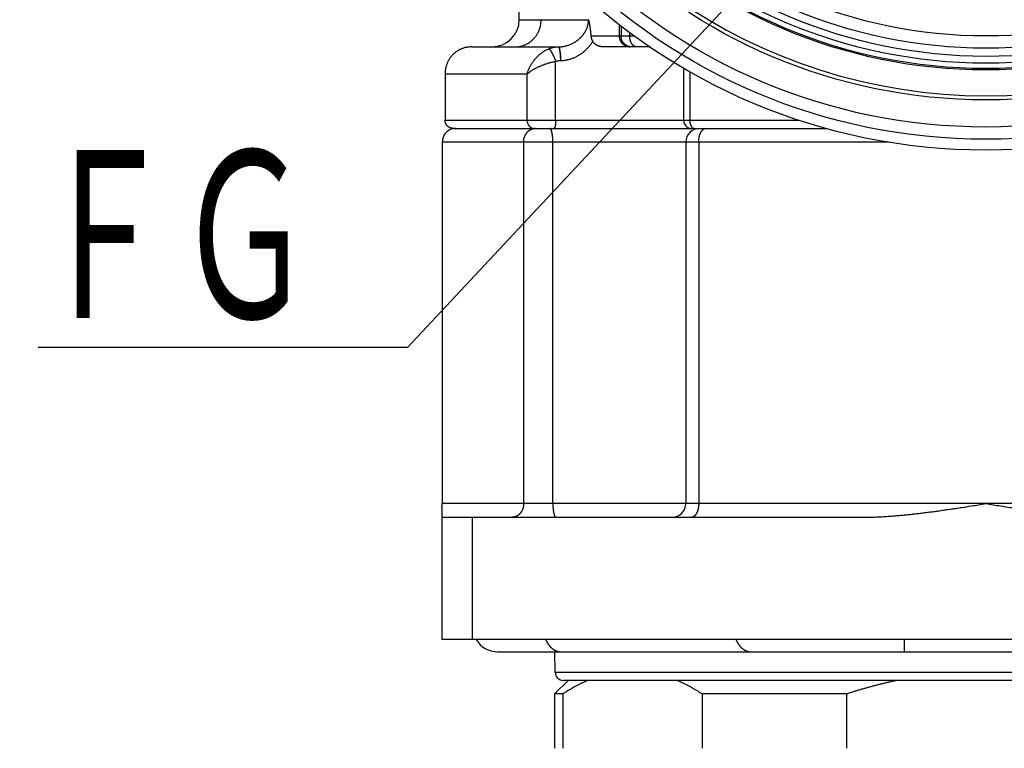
# Model space of a CAD drawing. Header units: millimetres. Extents: x 0 to 1300, y 0 to 891.
# Tile 7 of 132: x 380 to 434, y 204 to 245. Entities that reach past the tile are written whole.
import ezdxf

# ---------------------------------------------------------------- set-up
doc = ezdxf.new("R2010")
doc.units = ezdxf.units.MM
doc.header["$LTSCALE"] = 0.545669
for name, color, linetype in [('NoLayerName_001', 7, 'Continuous'), ('NoLayerName_004', 7, 'Continuous'), ('NoLayerName_007', 7, 'Continuous')]:
    doc.layers.add(name, color=color, linetype=linetype)
doc.styles.get("Standard").update_dxf_attribs({"font": 'txt', "bigfont": 'extfont2'})
doc.dimstyles.get("Standard").update_dxf_attribs({"dimtxt": 2.5, "dimasz": 2.5, "dimexe": 1, "dimexo": 1, "dimtad": 1, "dimdec": 3, "dimzin": 0, "dimdsep": 46, "dimtxsty": 'Standard', "dimcen": 2.5, "dimadec": 3, "dimazin": 0, "dimtfac": 0.75, "dimtdec": 3, "dimtmove": 0, "dimatfit": 3, "dimfxl": 1, "dimarcsym": 0})

msp = doc.modelspace()

# ---------------------------------------------------------------- linework, layer by layer
at = {"layer": 'NoLayerName_001', "color": 8, "linetype": 'Continuous', "lineweight": 25}
msp.add_line((428.6059, 210.4327), (428.6059, 209.7577), dxfattribs=at)
at = {"layer": 'NoLayerName_001', "color": 7, "linetype": 'Continuous', "lineweight": 25}
for p, q in [((406.1951, 209.7577), (460.049, 209.7577)), ((410.0971, 208.1827), (409.3471, 207.4327)), ((409.3471, 207.4327), (409.3471, 204.4327)), ((409.7959, 207.4327), (409.3471, 207.4327)), ((409.7959, 207.4327), (409.7959, 204.4327)), ((417.4771, 207.4327), (417.4771, 204.4327)), ((425.4409, 207.4327), (417.4771, 207.4327)), ((425.4409, 207.4327), (425.4409, 204.4327))]:
    msp.add_line(p, q, dxfattribs=at)
for radius in [31.725, 26.7]:
    msp.add_circle((433.1221, 270.4327), radius, dxfattribs=at)
msp.add_arc((406.1951, 211.1077), 1.35, 210.07194, 270, dxfattribs=at)
at = {"layer": 'NoLayerName_001', "color": 8, "linetype": 'Continuous', "lineweight": 25}
for points in [[(408.8625, 210.4308), (408.8674, 210.4193), (408.877, 210.3961), (408.8926, 210.362), (408.9089, 210.3281), (408.9262, 210.2947), (408.9443, 210.2617), (408.9634, 210.2293), (408.9834, 210.1974), (409.0042, 210.166), (409.0261, 210.1353), (409.0488, 210.1053), (409.0725, 210.076), (409.0972, 210.0476), (409.1228, 210.02), (409.1493, 209.9933), (409.1768, 209.9676), (409.2054, 209.943), (409.2348, 209.9196), (409.2652, 209.8973), (409.2966, 209.8764), (409.3288, 209.8568), (409.3619, 209.8388), (409.3959, 209.8223), (409.4306, 209.8075), (409.4661, 209.7946), (409.5022, 209.7834), (409.5389, 209.7742), (409.5759, 209.7669), (409.6133, 209.7617), (409.6508, 209.7583), (409.6759, 209.7581), (409.6884, 209.7577)], [(419.3464, 210.4308), (419.3513, 210.4193), (419.3608, 210.3961), (419.3764, 210.362), (419.3928, 210.3281), (419.41, 210.2947), (419.4282, 210.2617), (419.4472, 210.2293), (419.4672, 210.1974), (419.4881, 210.166), (419.5099, 210.1353), (419.5327, 210.1053), (419.5564, 210.076), (419.581, 210.0476), (419.6066, 210.02), (419.6332, 209.9933), (419.6607, 209.9676), (419.6892, 209.943), (419.7187, 209.9196), (419.7491, 209.8973), (419.7804, 209.8764), (419.8127, 209.8568), (419.8458, 209.8388), (419.8797, 209.8223), (419.9144, 209.8075), (419.9499, 209.7946), (419.986, 209.7834), (420.0227, 209.7742), (420.0598, 209.7669), (420.0972, 209.7617), (420.1347, 209.7583), (420.1598, 209.7581), (420.1723, 209.7577)]]:
    msp.add_open_spline(points, degree=3, knots=[0, 0, 0, 0, 0.037549, 0.0751283, 0.1127287, 0.1503431, 0.1879664, 0.2255957, 0.2632305, 0.3008729, 0.3385267, 0.3761879, 0.4138459, 0.4514943, 0.4891309, 0.5267587, 0.5643855, 0.602025, 0.6396926, 0.6773802, 0.7150719, 0.7527595, 0.7904429, 0.8281312, 0.8658431, 0.9036039, 0.9414042, 0.9792104, 1.0169917, 1.0547215, 1.092379, 1.1299504, 1.1299504, 1.1299504, 1.1299504], dxfattribs=at)
at = {"layer": 'NoLayerName_001', "color": 7, "linetype": 'Continuous', "lineweight": 25}
for points, knots in [([(411.1921, 208.1827), (411.1678, 208.1722), (411.1192, 208.1515), (411.0467, 208.1193), (410.9745, 208.0865), (410.9026, 208.053), (410.8311, 208.0188), (410.7598, 207.9839), (410.6889, 207.9483), (410.6183, 207.9122), (410.548, 207.8753), (410.478, 207.8379), (410.4083, 207.7998), (410.339, 207.7612), (410.27, 207.722), (410.2013, 207.6823), (410.1329, 207.642), (410.0649, 207.6011), (409.9971, 207.5598), (409.9297, 207.5179), (409.8626, 207.4756), (409.8182, 207.447), (409.7959, 207.4327)], [0, 0, 0, 0, 0.0793013, 0.1586046, 0.237912, 0.3172253, 0.396546, 0.475875, 0.5552123, 0.6345579, 0.7139113, 0.7932715, 0.8726373, 0.9520073, 1.0313795, 1.1107519, 1.190122, 1.2694871, 1.3488441, 1.4281898, 1.5075206, 1.5868327, 1.5868327, 1.5868327, 1.5868327]), ([(417.4771, 207.4327), (417.4548, 207.447), (417.4104, 207.4756), (417.3433, 207.5179), (417.276, 207.5597), (417.2083, 207.601), (417.1403, 207.6418), (417.0719, 207.6821), (417.0032, 207.7219), (416.9342, 207.7611), (416.8649, 207.7997), (416.7952, 207.8378), (416.7252, 207.8752), (416.6549, 207.9121), (416.5843, 207.9483), (416.5133, 207.9838), (416.442, 208.0187), (416.3704, 208.053), (416.2985, 208.0865), (416.2263, 208.1193), (416.1538, 208.1515), (416.1052, 208.1722), (416.0809, 208.1827)], [0, 0, 0, 0, 0.0792937, 0.1585854, 0.2378804, 0.3171841, 0.3965022, 0.4758395, 0.5551939, 0.6345612, 0.7139372, 0.7933183, 0.8727011, 0.9520824, 1.0314597, 1.1108305, 1.1901928, 1.2695449, 1.3488855, 1.4282139, 1.5075293, 1.5868319, 1.5868319, 1.5868319, 1.5868319]), ([(428.2333, 208.1827), (428.1705, 208.1691), (428.0448, 208.1423), (427.8567, 208.1), (427.6688, 208.0565), (427.4813, 208.0116), (427.2941, 207.9654), (427.1071, 207.9178), (426.9206, 207.8689), (426.7343, 207.8187), (426.5484, 207.7673), (426.3629, 207.7146), (426.1777, 207.6606), (425.9929, 207.6055), (425.8085, 207.5491), (425.6244, 207.4917), (425.5021, 207.4523), (425.4409, 207.4327)], [0, 0, 0, 0, 0.1927695, 0.3855648, 0.5783834, 0.7712223, 0.9640783, 1.1569479, 1.349827, 1.5427114, 1.7355965, 1.9284774, 2.1213489, 2.3142053, 2.5070408, 2.6998493, 2.8926243, 2.8926243, 2.8926243, 2.8926243])]:
    msp.add_open_spline(points, degree=3, knots=knots, dxfattribs=at)
at = {"layer": 'NoLayerName_004', "color": 7, "linetype": 'Continuous', "lineweight": 25}
for radius in [33, 30.225, 28.575, 28.5]:
    msp.add_circle((433.1221, 270.4327), radius, dxfattribs=at)
at = {"layer": 'NoLayerName_004', "color": 8, "linetype": 'Continuous', "lineweight": 25}
for radius in [32.4, 28.2, 27.8237, 27.3748]:
    msp.add_circle((433.1221, 270.4327), radius, dxfattribs=at)
at = {"layer": 'NoLayerName_004', "color": 7, "linetype": 'Continuous', "lineweight": 25}
msp.add_arc((433.1221, 270.4327), 30, 200.13421, 339.86579, dxfattribs=at)
at = {"layer": 'NoLayerName_007', "color": 7, "linetype": 'Continuous', "lineweight": 25}
for p, q in [((407.3971, 244.6327), (407.3971, 249.802)), ((404.7721, 243.1327), (409.5582, 243.1327)), ((414.6268, 243.1327), (412.0259, 243.1327)), ((403.308, 241.6327), (403.308, 239.0827)), ((416.4584, 241.9716), (416.4584, 239.0827)), ((403.7679, 238.6327), (416.8876, 238.6327)), ((416.9084, 238.6327), (424.3963, 238.6327)), ((403.1578, 237.8827), (403.1578, 217.9327)), ((416.5793, 237.8827), (416.5793, 217.9327)), ((403.1221, 217.6986), (403.1221, 210.4327)), ((403.1221, 217.1827), (426.3721, 217.1827)), ((404.8102, 217.1827), (404.8102, 210.4327)), ((463.1221, 210.4327), (403.1221, 210.4327)), ((409.3786, 208.6248), (409.3589, 209.7577)), ((456.4156, 208.1827), (409.8286, 208.1827))]:
    msp.add_line(p, q, dxfattribs=at)
at = {"layer": 'NoLayerName_007', "color": 8, "linetype": 'Continuous', "lineweight": 25}
for p, q in [((407.3971, 244.6327), (411.2182, 244.6327)), ((412.9208, 243.7327), (412.9208, 244.3692)), ((413.0061, 244.3019), (413.0061, 243.7327)), ((411.3435, 243.7327), (413.4828, 243.7327)), ((413.4828, 243.926), (413.4828, 243.7327)), ((413.4828, 243.7327), (413.7292, 243.7327)), ((409.4024, 239.0827), (409.4024, 242.3317)), ((407.8313, 241.6327), (403.308, 241.6327)), ((407.8313, 239.0827), (407.8313, 241.6327)), ((416.7983, 241.7812), (416.7983, 239.0827)), ((403.308, 239.0827), (422.8291, 239.0827)), ((427.7389, 237.8827), (403.1578, 237.8827)), ((407.6413, 217.9327), (407.6413, 237.8827)), ((409.25, 217.9327), (409.25, 237.8827)), ((417.2875, 237.8827), (417.2875, 217.9327)), ((463.1221, 217.9327), (403.1578, 217.9327)), ((456.8655, 208.6248), (409.3786, 208.6248))]:
    msp.add_line(p, q, dxfattribs=at)
at = {"layer": 'NoLayerName_007', "color": 7, "linetype": 'Continuous', "lineweight": 25}
for centre, radius, start, end in [((405.8971, 244.6327), 1.5, 270, 0), ((404.7718, 241.6475), 1.4852, 89.98827, 98.1872), ((416.9084, 239.0827), 0.45, 180, 270), ((403.8806, 237.9263), 0.7063, 106.96813, 122.86076), ((403.8819, 237.9198), 0.7129, 90.03363, 106.91413), ((417.3293, 237.8827), 0.75, 89.99986, 180), ((402.3732, 217.9327), 0.7847, 342.63695, 359.9965), ((415.8293, 217.9327), 0.75, 269.99995, 0), ((409.8286, 208.6327), 0.45, 181, 270.00002)]:
    msp.add_arc(centre, radius, start, end, dxfattribs=at)
at = {"layer": 'NoLayerName_007', "color": 8, "linetype": 'Continuous', "lineweight": 25}
for centre, radius, start, end in [((413.4931, 243.6797), 0.547, 258.17506, 269.94135), ((408.2786, 238.0952), 0.5375, 90.02322, 96.99364)]:
    msp.add_arc(centre, radius, start, end, dxfattribs=at)
for points, knots in [([(407.177, 243.1327), (407.2024, 243.1334), (407.2534, 243.1338), (407.3297, 243.1408), (407.4056, 243.1515), (407.481, 243.1666), (407.5555, 243.1857), (407.6288, 243.209), (407.7008, 243.2362), (407.771, 243.2675), (407.8393, 243.3026), (407.9056, 243.3414), (407.9696, 243.3837), (408.0313, 243.4293), (408.0904, 243.4781), (408.1469, 243.53), (408.2006, 243.5848), (408.2513, 243.6423), (408.299, 243.7023), (408.3436, 243.7647), (408.3849, 243.8293), (408.4229, 243.896), (408.4575, 243.9645), (408.4887, 244.0347), (408.5162, 244.1064), (408.5402, 244.1793), (408.5606, 244.2534), (408.5772, 244.3284), (408.5903, 244.404), (408.5995, 244.4801), (408.6055, 244.5563), (408.6059, 244.6073), (408.6065, 244.6327)], [0, 0, 0, 0, 0.0763188, 0.1528494, 0.229551, 0.3063761, 0.3832736, 0.4601918, 0.5370817, 0.6139036, 0.6906648, 0.7673911, 0.8440987, 0.9207948, 0.9974801, 1.0741504, 1.1507985, 1.2274267, 1.3040534, 1.3806932, 1.457355, 1.5340438, 1.6107621, 1.6875111, 1.7642919, 1.8410944, 1.917896, 1.9946676, 2.0713759, 2.1479849, 2.224458, 2.3007596, 2.3007596, 2.3007596, 2.3007596]), ([(409.5582, 243.1327), (409.5854, 243.1334), (409.6401, 243.1338), (409.7218, 243.1406), (409.8033, 243.1509), (409.8843, 243.1654), (409.9646, 243.1837), (410.044, 243.2057), (410.1223, 243.2314), (410.1993, 243.2607), (410.2748, 243.2934), (410.3486, 243.3295), (410.4207, 243.3689), (410.4909, 243.4115), (410.5591, 243.4573), (410.6251, 243.5062), (410.6888, 243.5582), (410.75, 243.613), (410.8086, 243.6708), (410.8642, 243.7314), (410.9167, 243.7947), (410.9658, 243.8607), (411.0113, 243.9293), (411.0529, 244.0005), (411.0902, 244.0742), (411.1232, 244.1501), (411.1517, 244.2278), (411.1754, 244.3071), (411.1943, 244.3876), (411.2078, 244.4689), (411.2167, 244.5507), (411.2173, 244.6054), (411.2182, 244.6327)], [0, 0, 0, 0, 0.0818215, 0.1638006, 0.2459288, 0.3281837, 0.4105304, 0.4929245, 0.5753132, 0.6576391, 0.7398788, 0.8220505, 0.9041744, 0.9862705, 1.0683599, 1.1504651, 1.2326113, 1.3148149, 1.3970469, 1.4792788, 1.5615013, 1.6437264, 1.7259901, 1.8083543, 1.8909037, 1.9736312, 2.0564275, 2.1391858, 2.2218115, 2.3042289, 2.386386, 2.4682617, 2.4682617, 2.4682617, 2.4682617]), ([(413.381, 243.1443), (413.3682, 243.1475), (413.3422, 243.1532), (413.3043, 243.1661), (413.2672, 243.1814), (413.2311, 243.1995), (413.1962, 243.2201), (413.1627, 243.2431), (413.1307, 243.2683), (413.1006, 243.2958), (413.0725, 243.3252), (413.0465, 243.3565), (413.0229, 243.3896), (413.0016, 243.4243), (412.9828, 243.4602), (412.9664, 243.4973), (412.9524, 243.5354), (412.941, 243.5741), (412.932, 243.6134), (412.9256, 243.6531), (412.9215, 243.6929), (412.9212, 243.7195), (412.9208, 243.7327)], [0, 0, 0, 0, 0.03972488, 0.0796742, 0.11983946, 0.16019658, 0.20071035, 0.24133858, 0.28203619, 0.32275915, 0.36346846, 0.40413416, 0.4447501, 0.48533718, 0.52590381, 0.56644305, 0.60693563, 0.64735285, 0.6876595, 0.72781675, 0.76778504, 0.80752701, 0.80752701, 0.80752701, 0.80752701]), ([(413.5915, 243.1327), (413.5813, 243.133), (413.5606, 243.1331), (413.5298, 243.1359), (413.499, 243.14), (413.4685, 243.1459), (413.4383, 243.1534), (413.4086, 243.1625), (413.3793, 243.1732), (413.3508, 243.1855), (413.3229, 243.1993), (413.2959, 243.2145), (413.2697, 243.2312), (413.2444, 243.2492), (413.2201, 243.2686), (413.1969, 243.2892), (413.1748, 243.3109), (413.1538, 243.3338), (413.1341, 243.3578), (413.1157, 243.3827), (413.0986, 243.4086), (413.0828, 243.4353), (413.0684, 243.4629), (413.0554, 243.4911), (413.0439, 243.52), (413.0339, 243.5494), (413.0253, 243.5793), (413.0184, 243.6096), (413.0129, 243.6402), (413.009, 243.6709), (413.0065, 243.7018), (413.0064, 243.7224), (413.0061, 243.7327)], [0, 0, 0, 0, 0.03087811, 0.06183737, 0.09286197, 0.12393407, 0.15503484, 0.18614561, 0.21724896, 0.24833056, 0.27939038, 0.31043597, 0.34147211, 0.37250133, 0.40352452, 0.43454173, 0.4655528, 0.49655968, 0.52756794, 0.55858186, 0.58960415, 0.62063658, 0.65168059, 0.68273794, 0.71381094, 0.74489613, 0.77598278, 0.80705755, 0.83810553, 0.86911104, 0.90005844, 0.93093299, 0.93093299, 0.93093299, 0.93093299]), ([(413.8775, 243.1327), (413.8688, 243.1332), (413.8513, 243.1335), (413.8252, 243.1379), (413.7996, 243.1445), (413.7745, 243.1535), (413.7503, 243.1646), (413.7271, 243.1776), (413.7051, 243.1923), (413.6844, 243.2086), (413.6649, 243.2264), (413.6466, 243.2453), (413.6294, 243.2653), (413.6134, 243.2863), (413.5984, 243.308), (413.5845, 243.3303), (413.5716, 243.3532), (413.5596, 243.3766), (413.5486, 243.4004), (413.5386, 243.4246), (413.5294, 243.4493), (413.5211, 243.4742), (413.5137, 243.4994), (413.5071, 243.5248), (413.5013, 243.5504), (413.4963, 243.5762), (413.4921, 243.6021), (413.4886, 243.6281), (413.486, 243.6542), (413.4841, 243.6804), (413.4829, 243.7065), (413.4829, 243.724), (413.4828, 243.7327)], [0, 0, 0, 0, 0.02619547, 0.05253598, 0.07902781, 0.10563096, 0.1322699, 0.15884345, 0.1852693, 0.21160408, 0.23791736, 0.26424845, 0.29060925, 0.31698732, 0.34334902, 0.36965709, 0.39592293, 0.42216745, 0.44840588, 0.47464802, 0.50089866, 0.52715781, 0.55342109, 0.57968148, 0.60593757, 0.63218967, 0.65843677, 0.68467662, 0.71090584, 0.73711998, 0.76331368, 0.78948072, 0.78948072, 0.78948072, 0.78948072]), ([(409.0256, 243.0308), (409.0366, 243.0351), (409.0583, 243.0439), (409.0915, 243.0559), (409.1251, 243.0672), (409.1589, 243.0776), (409.1931, 243.0871), (409.2275, 243.0957), (409.2622, 243.1034), (409.297, 243.1103), (409.332, 243.1162), (409.3671, 243.1213), (409.4024, 243.1254), (409.4376, 243.1287), (409.4729, 243.131), (409.5082, 243.1325), (409.5317, 243.1325), (409.5434, 243.1327)], [0, 0, 0, 0, 0.03522174, 0.07051805, 0.10587886, 0.14129347, 0.17675065, 0.2122388, 0.24774597, 0.28326001, 0.31876863, 0.35425951, 0.38972042, 0.42513925, 0.46050416, 0.49580367, 0.53102674, 0.53102674, 0.53102674, 0.53102674]), ([(409.5434, 243.1327), (409.5465, 243.1319), (409.5533, 243.1311), (409.5612, 243.1243), (409.568, 243.1167), (409.5739, 243.1083), (409.5788, 243.0997), (409.5829, 243.0908), (409.5865, 243.0818), (409.5897, 243.0727), (409.5929, 243.0635), (409.5958, 243.0542), (409.5987, 243.0449), (409.6014, 243.0355), (409.604, 243.0261), (409.6065, 243.0166), (409.6088, 243.007), (409.6111, 242.9974), (409.6132, 242.9878), (409.6153, 242.9782), (409.6172, 242.9685), (409.6191, 242.9588), (409.6209, 242.9491), (409.6227, 242.9394), (409.6243, 242.9297), (409.6259, 242.92), (409.6269, 242.9135), (409.6274, 242.9103)], [0, 0, 0, 0, 0.00959767, 0.01977714, 0.03029487, 0.04045775, 0.05033256, 0.06006094, 0.0697356, 0.07941134, 0.0891118, 0.09883814, 0.10858913, 0.11836317, 0.12815839, 0.1379726, 0.14780334, 0.1576479, 0.16750333, 0.17736647, 0.18723395, 0.19710221, 0.20696753, 0.21682601, 0.22667364, 0.23650624, 0.24631955, 0.24631955, 0.24631955, 0.24631955]), ([(409.5582, 243.1327), (409.5612, 243.1319), (409.5679, 243.1311), (409.5756, 243.1242), (409.5823, 243.1166), (409.5882, 243.1083), (409.5932, 243.0999), (409.5975, 243.0912), (409.6012, 243.0824), (409.6045, 243.0735), (409.6075, 243.0644), (409.6102, 243.0552), (409.6127, 243.0459), (409.615, 243.0365), (409.617, 243.0271), (409.6188, 243.0175), (409.6204, 243.0079), (409.6218, 242.9982), (409.623, 242.9885), (409.624, 242.9787), (409.6249, 242.9689), (409.6257, 242.9592), (409.6262, 242.9494), (409.6267, 242.9396), (409.6271, 242.9298), (409.6273, 242.92), (409.6274, 242.9135), (409.6274, 242.9103)], [0, 0, 0, 0, 0.00945275, 0.01951847, 0.0299628, 0.0400607, 0.0498485, 0.05945519, 0.06897928, 0.07849207, 0.08803423, 0.09761257, 0.10722822, 0.1168811, 0.12656993, 0.13629241, 0.14604522, 0.15582416, 0.16562422, 0.17543963, 0.18526394, 0.19509009, 0.20491047, 0.21471695, 0.22450097, 0.23425356, 0.24396538, 0.24396538, 0.24396538, 0.24396538]), ([(409.6551, 242.3818), (409.6838, 242.3824), (409.7414, 242.3828), (409.8277, 242.3889), (409.9137, 242.3984), (409.9993, 242.4117), (410.0841, 242.4289), (410.1681, 242.4497), (410.251, 242.4743), (410.3327, 242.5025), (410.4131, 242.5342), (410.4921, 242.5693), (410.5696, 242.6078), (410.6455, 242.6495), (410.7199, 242.6944), (410.7925, 242.7422), (410.8632, 242.793), (410.932, 242.8465), (410.9988, 242.9027), (411.0635, 242.9613), (411.1259, 243.0224), (411.1859, 243.0857), (411.2435, 243.1511), (411.2986, 243.2185), (411.3509, 243.2879), (411.4008, 243.3587), (411.4313, 243.4076), (411.4469, 243.4319)], [0, 0, 0, 0, 0.0862989, 0.1727382, 0.2592712, 0.3458486, 0.4324208, 0.5189394, 0.6053664, 0.6917326, 0.7780957, 0.8645059, 0.9510055, 1.0376296, 1.1244063, 1.2113399, 1.2984101, 1.385589, 1.472844, 1.5601381, 1.6474308, 1.7346793, 1.8218393, 1.9088656, 1.9957133, 2.0823387, 2.1686999, 2.1686999, 2.1686999, 2.1686999]), ([(407.8313, 241.6327), (407.8405, 241.6627), (407.8578, 241.7231), (407.8898, 241.8119), (407.9251, 241.8995), (407.9644, 241.9856), (408.0073, 242.0701), (408.0539, 242.1528), (408.1039, 242.2337), (408.1573, 242.3125), (408.214, 242.3893), (408.2739, 242.4637), (408.3369, 242.5357), (408.4028, 242.6051), (408.4716, 242.6715), (408.5432, 242.7347), (408.6174, 242.7945), (408.6943, 242.8504), (408.7736, 242.9025), (408.8553, 242.95), (408.939, 242.9937), (408.997, 243.018), (409.0256, 243.0308)], [0, 0, 0, 0, 0.0941787, 0.1884685, 0.2828934, 0.37747, 0.4722086, 0.5671139, 0.6621861, 0.7574217, 0.8528145, 0.9483564, 1.044018, 1.1397069, 1.23533, 1.3308091, 1.4260841, 1.5211153, 1.6158862, 1.7104065, 1.8047147, 1.8988814, 1.8988814, 1.8988814, 1.8988814]), ([(409.0256, 243.0308), (409.032, 243.0265), (409.0453, 243.0188), (409.0619, 243.0027), (409.0776, 242.9859), (409.0923, 242.9683), (409.1062, 242.9501), (409.1196, 242.9316), (409.1325, 242.9127), (409.145, 242.8935), (409.1571, 242.874), (409.1689, 242.8543), (409.1803, 242.8343), (409.1914, 242.8143), (409.2024, 242.794), (409.2131, 242.7738), (409.2236, 242.7534), (409.234, 242.7329), (409.2441, 242.7124), (409.2541, 242.6918), (409.264, 242.6711), (409.2737, 242.6503), (409.2832, 242.6295), (409.2925, 242.6086), (409.3018, 242.5876), (409.3109, 242.5666), (409.3198, 242.5455), (409.3287, 242.5243), (409.3374, 242.5031), (409.3459, 242.4819), (409.3544, 242.4606), (409.3627, 242.4392), (409.3709, 242.4178), (409.379, 242.3964), (409.3869, 242.3749), (409.3947, 242.3533), (409.3998, 242.3389), (409.4024, 242.3317)], [0, 0, 0, 0, 0.02288764, 0.04595704, 0.06895104, 0.09185598, 0.11473724, 0.13762127, 0.16051824, 0.18343361, 0.20636892, 0.22932217, 0.25228828, 0.27525949, 0.29822577, 0.32117845, 0.34411811, 0.3670471, 0.3899676, 0.41288167, 0.43579118, 0.45869784, 0.48160326, 0.50450886, 0.52741595, 0.55032565, 0.5732382, 0.59615322, 0.61907027, 0.64198889, 0.66490858, 0.68782882, 0.71074904, 0.73366866, 0.75658706, 0.77950359, 0.80241757, 0.80241757, 0.80241757, 0.80241757]), ([(409.6274, 242.9103), (409.6296, 242.9017), (409.6342, 242.8846), (409.64, 242.8588), (409.6452, 242.8327), (409.6499, 242.8066), (409.654, 242.7803), (409.6575, 242.754), (409.6606, 242.7275), (409.6633, 242.7011), (409.6655, 242.6746), (409.6674, 242.648), (409.669, 242.6215), (409.6702, 242.595), (409.6711, 242.5684), (409.6716, 242.5419), (409.6718, 242.5153), (409.6717, 242.4888), (409.6713, 242.4622), (409.6706, 242.4357), (409.6696, 242.4092), (409.6686, 242.3915), (409.6682, 242.3827)], [0, 0, 0, 0, 0.02653035, 0.0530634, 0.07960696, 0.1061656, 0.1327409, 0.15933164, 0.18593409, 0.21254219, 0.23914779, 0.26574183, 0.29232245, 0.31889171, 0.34545155, 0.37200372, 0.39854979, 0.42509118, 0.45162911, 0.47816466, 0.50469873, 0.53123206, 0.53123206, 0.53123206, 0.53123206]), ([(409.6274, 242.9103), (409.6286, 242.9016), (409.631, 242.8841), (409.6343, 242.8578), (409.6374, 242.8315), (409.6403, 242.8052), (409.643, 242.7789), (409.6456, 242.7526), (409.648, 242.7262), (409.6503, 242.6998), (409.6524, 242.6734), (409.6544, 242.647), (409.6563, 242.6206), (409.6581, 242.5942), (409.6597, 242.5678), (409.6612, 242.5414), (409.6626, 242.5149), (409.6639, 242.4885), (409.6651, 242.4621), (409.6662, 242.4356), (409.6673, 242.4092), (409.6679, 242.3915), (409.6682, 242.3827)], [0, 0, 0, 0, 0.02646574, 0.05293209, 0.07939954, 0.10586792, 0.13233665, 0.15880558, 0.185275, 0.2117451, 0.23821598, 0.26468769, 0.29116019, 0.31763337, 0.34410706, 0.37058102, 0.39705496, 0.4235285, 0.45000123, 0.47647267, 0.50294231, 0.52940956, 0.52940956, 0.52940956, 0.52940956]), ([(407.8313, 241.6327), (407.8486, 241.6481), (407.8825, 241.6796), (407.9367, 241.7232), (407.9924, 241.7649), (408.0497, 241.8044), (408.1082, 241.8422), (408.1675, 241.8785), (408.2277, 241.9134), (408.2886, 241.9468), (408.3502, 241.9788), (408.4125, 242.0096), (408.4754, 242.0392), (408.5389, 242.0676), (408.6029, 242.0949), (408.6674, 242.1211), (408.7324, 242.146), (408.7978, 242.1699), (408.8637, 242.1926), (408.93, 242.2141), (408.9966, 242.2344), (409.0635, 242.2536), (409.1308, 242.2716), (409.1984, 242.2885), (409.2661, 242.3041), (409.3341, 242.3187), (409.3797, 242.3273), (409.4024, 242.3317)], [0, 0, 0, 0, 0.0694329, 0.1389156, 0.2084775, 0.2781015, 0.3477307, 0.4172915, 0.4867872, 0.5562489, 0.6257027, 0.6951696, 0.7646659, 0.8342021, 0.9037774, 0.9733856, 1.0430203, 1.1126746, 1.1823413, 1.2520125, 1.3216805, 1.391337, 1.4609736, 1.5305815, 1.6001521, 1.6696762, 1.7391449, 1.7391449, 1.7391449, 1.7391449]), ([(409.4024, 242.3317), (409.4077, 242.3338), (409.4183, 242.3382), (409.4345, 242.3441), (409.4509, 242.3496), (409.4674, 242.3547), (409.4841, 242.3594), (409.5009, 242.3636), (409.5178, 242.3674), (409.5348, 242.3708), (409.5519, 242.3737), (409.569, 242.3762), (409.5862, 242.3782), (409.6034, 242.3798), (409.6207, 242.3809), (409.6379, 242.3817), (409.6494, 242.3817), (409.6551, 242.3818)], [0, 0, 0, 0, 0.01719369, 0.03442402, 0.05168605, 0.06897454, 0.08628399, 0.10360868, 0.12094276, 0.13828023, 0.15561507, 0.1729412, 0.1902526, 0.20754331, 0.2248075, 0.2420395, 0.25923389, 0.25923389, 0.25923389, 0.25923389]), ([(407.8313, 239.0827), (407.8315, 239.0752), (407.8316, 239.0603), (407.8331, 239.038), (407.8354, 239.0156), (407.8387, 238.9934), (407.843, 238.9713), (407.8482, 238.9493), (407.8544, 238.9276), (407.8616, 238.9062), (407.8698, 238.8851), (407.879, 238.8644), (407.8891, 238.8441), (407.9003, 238.8243), (407.9124, 238.8051), (407.9254, 238.7865), (407.9394, 238.7687), (407.9542, 238.7516), (407.9699, 238.7354), (407.9864, 238.7202), (408.0036, 238.7058), (408.0159, 238.6973), (408.022, 238.693)], [0, 0, 0, 0, 0.02235803, 0.0447671, 0.06721889, 0.08970615, 0.11222299, 0.13476522, 0.1573306, 0.17991923, 0.20253377, 0.22517981, 0.24786424, 0.27057477, 0.29328693, 0.31597856, 0.33863082, 0.36122901, 0.38376345, 0.40623035, 0.42863273, 0.45098138, 0.45098138, 0.45098138, 0.45098138]), ([(409.4024, 239.0827), (409.4024, 239.0775), (409.4024, 239.0671), (409.4022, 239.0514), (409.402, 239.0358), (409.4016, 239.0202), (409.4011, 239.0045), (409.4005, 238.9889), (409.3998, 238.9733), (409.399, 238.9576), (409.398, 238.9419), (409.3968, 238.9262), (409.3955, 238.9105), (409.3941, 238.8947), (409.3925, 238.8789), (409.3907, 238.8631), (409.3888, 238.8474), (409.3867, 238.8318), (409.3845, 238.8162), (409.3822, 238.8008), (409.3797, 238.7856), (409.3771, 238.7705), (409.3744, 238.7557), (409.3715, 238.7409), (409.3681, 238.7262), (409.364, 238.7114), (409.3591, 238.6963), (409.3531, 238.6809), (409.3461, 238.6651), (409.3379, 238.6502), (409.3278, 238.636), (409.317, 238.6343), (409.3123, 238.6327)], [0, 0, 0, 0, 0.01565553, 0.03129255, 0.0469181, 0.06253931, 0.07816347, 0.09379798, 0.10945039, 0.12512839, 0.14083982, 0.15659266, 0.17239504, 0.18824877, 0.20413084, 0.2200123, 0.23586413, 0.25165735, 0.26736298, 0.28295207, 0.29839574, 0.31366516, 0.32873861, 0.34370245, 0.35873422, 0.37402781, 0.38979444, 0.40626347, 0.42368021, 0.44159797, 0.45795359, 0.47271671, 0.47271671, 0.47271671, 0.47271671]), ([(416.7983, 239.0827), (416.7983, 239.0798), (416.7983, 239.074), (416.7984, 239.0654), (416.7987, 239.0567), (416.799, 239.048), (416.7994, 239.0393), (416.7999, 239.0307), (416.8005, 239.022), (416.8012, 239.0133), (416.802, 239.0047), (416.8029, 238.9961), (416.8039, 238.9874), (416.8049, 238.9788), (416.8061, 238.9702), (416.8074, 238.9616), (416.8087, 238.9531), (416.8102, 238.9445), (416.8117, 238.936), (416.8134, 238.9275), (416.8151, 238.919), (416.8164, 238.9133), (416.817, 238.9105)], [0, 0, 0, 0, 0.00867275, 0.01734848, 0.02602674, 0.03470708, 0.04338906, 0.05207227, 0.06075628, 0.0694407, 0.07812514, 0.08680923, 0.09549261, 0.10417493, 0.11285588, 0.12153513, 0.13021241, 0.13888751, 0.14756071, 0.15623252, 0.16490353, 0.17357443, 0.17357443, 0.17357443, 0.17357443]), ([(416.817, 238.9105), (416.8183, 238.9052), (416.8207, 238.8945), (416.8249, 238.8787), (416.8295, 238.863), (416.8345, 238.8473), (416.84, 238.8317), (416.8461, 238.816), (416.8527, 238.8004), (416.8599, 238.7848), (416.8677, 238.7693), (416.8761, 238.7541), (416.8851, 238.7393), (416.8948, 238.7249), (416.9051, 238.7112), (416.916, 238.6981), (416.9277, 238.6859), (416.94, 238.6746), (416.953, 238.6644), (416.9667, 238.6554), (416.9811, 238.6474), (416.9913, 238.6435), (416.9964, 238.6414)], [0, 0, 0, 0, 0.01641322, 0.0327666, 0.04912199, 0.0655436, 0.08209784, 0.09885318, 0.11586062, 0.13307131, 0.150407, 0.16779513, 0.18517002, 0.2024743, 0.2196607, 0.23669404, 0.25355375, 0.27023663, 0.28675986, 0.30316413, 0.31951647, 0.33591221, 0.33591221, 0.33591221, 0.33591221]), ([(407.6413, 237.8827), (407.6416, 237.8944), (407.6417, 237.9179), (407.6439, 237.953), (407.6474, 237.9882), (407.6523, 238.0232), (407.6587, 238.058), (407.6665, 238.0925), (407.6757, 238.1267), (407.6863, 238.1606), (407.6985, 238.194), (407.7121, 238.2268), (407.7271, 238.2591), (407.7436, 238.2906), (407.7616, 238.3214), (407.7809, 238.3513), (407.8015, 238.3802), (407.8236, 238.408), (407.8469, 238.4347), (407.8715, 238.46), (407.8971, 238.4841), (407.9155, 238.4988), (407.9245, 238.5063)], [0, 0, 0, 0, 0.03515103, 0.07037395, 0.10565713, 0.14099027, 0.17636476, 0.21177406, 0.24721412, 0.28268374, 0.31818494, 0.35372341, 0.38930621, 0.42491755, 0.46052847, 0.49611265, 0.53164744, 0.56711476, 0.60250201, 0.63780304, 0.67301911, 0.7081599, 0.7081599, 0.7081599, 0.7081599]), ([(407.9245, 238.5063), (407.9286, 238.5095), (407.9369, 238.516), (407.9497, 238.5252), (407.9627, 238.5342), (407.9759, 238.5429), (407.9894, 238.5512), (408.0031, 238.5591), (408.0171, 238.5667), (408.0313, 238.5739), (408.0456, 238.5808), (408.0602, 238.5872), (408.075, 238.5933), (408.0899, 238.5989), (408.1049, 238.6042), (408.1201, 238.609), (408.1354, 238.6134), (408.1508, 238.6174), (408.1663, 238.6209), (408.1819, 238.624), (408.1975, 238.6267), (408.2079, 238.628), (408.2131, 238.6287)], [0, 0, 0, 0, 0.01578443, 0.03156799, 0.04735749, 0.06316054, 0.07898561, 0.0948404, 0.1107233, 0.12662905, 0.14255235, 0.15848788, 0.17443039, 0.19037473, 0.2063159, 0.22224909, 0.23816976, 0.25407366, 0.2699569, 0.285816, 0.30164792, 0.31745016, 0.31745016, 0.31745016, 0.31745016]), ([(408.022, 238.693), (408.0248, 238.6911), (408.0303, 238.6874), (408.0389, 238.6821), (408.0476, 238.677), (408.0565, 238.6722), (408.0655, 238.6676), (408.0747, 238.6633), (408.084, 238.6593), (408.0934, 238.6555), (408.103, 238.6519), (408.1127, 238.6487), (408.1224, 238.6457), (408.1322, 238.643), (408.1422, 238.6406), (408.1521, 238.6386), (408.1622, 238.6368), (408.1722, 238.6353), (408.1823, 238.6342), (408.1924, 238.6333), (408.2025, 238.6328), (408.2092, 238.6328), (408.2126, 238.6327)], [0, 0, 0, 0, 0.01007568, 0.02015036, 0.03023, 0.04032088, 0.05042959, 0.06056184, 0.07071603, 0.0808877, 0.09107241, 0.10126578, 0.11146358, 0.12166172, 0.13185632, 0.14204376, 0.15222071, 0.1623842, 0.17253165, 0.18266092, 0.19277039, 0.20285896, 0.20285896, 0.20285896, 0.20285896]), ([(409.1153, 238.6182), (409.1149, 238.6186), (409.114, 238.6194), (409.1126, 238.6205), (409.1112, 238.6217), (409.1098, 238.6228), (409.1083, 238.6238), (409.1068, 238.6248), (409.1052, 238.6258), (409.1036, 238.6267), (409.102, 238.6276), (409.1003, 238.6284), (409.0987, 238.6292), (409.097, 238.6299), (409.0952, 238.6305), (409.0935, 238.6311), (409.0917, 238.6316), (409.0899, 238.632), (409.0881, 238.6323), (409.0863, 238.6325), (409.0845, 238.6327), (409.0833, 238.6327), (409.0827, 238.6327)], [0, 0, 0, 0, 0.001805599, 0.003609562, 0.005414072, 0.007221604, 0.00903494, 0.010857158, 0.012689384, 0.0145292, 0.016374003, 0.018221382, 0.02006915, 0.021915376, 0.023758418, 0.025596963, 0.027430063, 0.029257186, 0.031078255, 0.032893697, 0.034704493, 0.03651222, 0.03651222, 0.03651222, 0.03651222]), ([(409.1512, 238.567), (409.1507, 238.568), (409.1498, 238.5698), (409.1483, 238.5726), (409.1469, 238.5754), (409.1454, 238.5781), (409.1438, 238.5809), (409.1423, 238.5836), (409.1407, 238.5863), (409.139, 238.589), (409.1373, 238.5916), (409.1356, 238.5943), (409.1338, 238.5969), (409.132, 238.5995), (409.1301, 238.602), (409.1282, 238.6045), (409.1262, 238.6069), (409.1242, 238.6093), (409.1221, 238.6116), (409.1199, 238.6139), (409.1177, 238.6161), (409.1161, 238.6175), (409.1153, 238.6182)], [0, 0, 0, 0, 0.003130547, 0.006259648, 0.009388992, 0.012520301, 0.01565533, 0.018795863, 0.021942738, 0.025094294, 0.028248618, 0.031403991, 0.034558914, 0.037712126, 0.040862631, 0.044009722, 0.047153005, 0.050292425, 0.053428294, 0.056561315, 0.059692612, 0.06282375, 0.06282375, 0.06282375, 0.06282375]), ([(409.25, 237.8827), (409.25, 237.892), (409.25, 237.9105), (409.2496, 237.9383), (409.2491, 237.9662), (409.2484, 237.994), (409.2473, 238.0218), (409.2461, 238.0496), (409.2446, 238.0775), (409.2428, 238.1052), (409.2407, 238.133), (409.2384, 238.1607), (409.2357, 238.1884), (409.2328, 238.2161), (409.2295, 238.2437), (409.2259, 238.2713), (409.222, 238.2988), (409.2177, 238.3263), (409.213, 238.3537), (409.2078, 238.381), (409.2021, 238.4083), (409.1959, 238.4354), (409.189, 238.4624), (409.1815, 238.4893), (409.1728, 238.5158), (409.1631, 238.5419), (409.155, 238.5586), (409.1512, 238.567)], [0, 0, 0, 0, 0.02781389, 0.05564011, 0.08347559, 0.11131748, 0.13916319, 0.16701036, 0.19485691, 0.22270104, 0.25054123, 0.27837625, 0.30620521, 0.33402753, 0.36184298, 0.38965167, 0.41745409, 0.44525189, 0.47304938, 0.50085327, 0.52867288, 0.55652042, 0.58441027, 0.6123216, 0.64019983, 0.66802271, 0.6958156, 0.6958156, 0.6958156, 0.6958156]), ([(416.9964, 238.6414), (416.9974, 238.641), (416.9994, 238.6403), (417.0025, 238.6393), (417.0057, 238.6384), (417.0088, 238.6375), (417.012, 238.6367), (417.0152, 238.6359), (417.0184, 238.6353), (417.0216, 238.6347), (417.0248, 238.6342), (417.0281, 238.6337), (417.0313, 238.6333), (417.0346, 238.6331), (417.0378, 238.6329), (417.0411, 238.6327), (417.0433, 238.6327), (417.0444, 238.6327)], [0, 0, 0, 0, 0.003255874, 0.006518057, 0.009785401, 0.013056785, 0.016331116, 0.019607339, 0.022884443, 0.026161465, 0.029437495, 0.032711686, 0.035983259, 0.039251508, 0.042515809, 0.045775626, 0.049030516, 0.049030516, 0.049030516, 0.049030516]), ([(417.2875, 237.8827), (417.2876, 237.8928), (417.2877, 237.9129), (417.2887, 237.9431), (417.2902, 237.9733), (417.2924, 238.0036), (417.2953, 238.0338), (417.2989, 238.0639), (417.3032, 238.0939), (417.3082, 238.1239), (417.3139, 238.1536), (417.3204, 238.1832), (417.3276, 238.2126), (417.3357, 238.2418), (417.3445, 238.2708), (417.3541, 238.2994), (417.3646, 238.3278), (417.376, 238.3557), (417.3884, 238.3833), (417.4018, 238.4103), (417.4164, 238.4368), (417.4321, 238.4627), (417.4492, 238.4878), (417.4675, 238.5119), (417.4874, 238.5348), (417.5086, 238.5565), (417.5243, 238.5691), (417.5319, 238.5756)], [0, 0, 0, 0, 0.03017448, 0.06040707, 0.09068417, 0.12099325, 0.15132284, 0.1816627, 0.21200385, 0.24233866, 0.272661, 0.30296625, 0.33325148, 0.36351551, 0.39375901, 0.42398462, 0.45419478, 0.48438742, 0.51456698, 0.54474807, 0.57495641, 0.60522972, 0.63558845, 0.66595496, 0.69625747, 0.72646796, 0.75661059, 0.75661059, 0.75661059, 0.75661059]), ([(417.5319, 238.5756), (417.533, 238.5765), (417.5353, 238.5782), (417.5387, 238.5808), (417.5422, 238.5834), (417.5457, 238.5858), (417.5492, 238.5883), (417.5528, 238.5907), (417.5564, 238.593), (417.56, 238.5953), (417.5637, 238.5975), (417.5674, 238.5997), (417.5712, 238.6019), (417.5749, 238.6039), (417.5787, 238.6059), (417.5826, 238.6079), (417.5864, 238.6098), (417.5903, 238.6116), (417.5943, 238.6133), (417.5982, 238.615), (417.6022, 238.6167), (417.6049, 238.6177), (417.6062, 238.6182)], [0, 0, 0, 0, 0.004289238, 0.008578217, 0.012867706, 0.017158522, 0.021451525, 0.025747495, 0.030046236, 0.034347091, 0.038649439, 0.042952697, 0.047256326, 0.051559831, 0.055862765, 0.060164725, 0.064465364, 0.068764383, 0.073061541, 0.077356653, 0.081649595, 0.085940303, 0.085940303, 0.085940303, 0.085940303]), ([(417.6062, 238.6182), (417.6078, 238.6188), (417.6111, 238.62), (417.6161, 238.6217), (417.6211, 238.6233), (417.6262, 238.6247), (417.6313, 238.6261), (417.6364, 238.6273), (417.6416, 238.6284), (417.6468, 238.6294), (417.652, 238.6303), (417.6572, 238.631), (417.6624, 238.6316), (417.6677, 238.6321), (417.6729, 238.6324), (417.6782, 238.6327), (417.6817, 238.6327), (417.6834, 238.6327)], [0, 0, 0, 0, 0.005244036, 0.010498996, 0.015762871, 0.021033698, 0.026309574, 0.031588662, 0.036869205, 0.042149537, 0.047428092, 0.052703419, 0.057974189, 0.063239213, 0.068497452, 0.073748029, 0.078990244, 0.078990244, 0.078990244, 0.078990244]), ([(407.6413, 217.9327), (407.641, 217.9189), (407.6409, 217.8912), (407.6378, 217.8497), (407.6329, 217.8083), (407.6261, 217.7671), (407.6172, 217.7262), (407.6064, 217.6857), (407.5935, 217.6457), (407.5785, 217.6065), (407.5615, 217.568), (407.5424, 217.5304), (407.5212, 217.4939), (407.498, 217.4585), (407.4728, 217.4245), (407.4457, 217.392), (407.4168, 217.3613), (407.3862, 217.3324), (407.354, 217.3056), (407.3202, 217.2811), (407.2851, 217.2587), (407.2603, 217.2463), (407.2481, 217.2398)], [0, 0, 0, 0, 0.0414602, 0.08304973, 0.12474366, 0.16652042, 0.2083627, 0.25025848, 0.29220196, 0.33419456, 0.37624589, 0.41837472, 0.46060603, 0.50291661, 0.54524381, 0.58752899, 0.62972126, 0.67178011, 0.71367828, 0.75540477, 0.79696789, 0.83839848, 0.83839848, 0.83839848, 0.83839848]), ([(409.25, 217.9327), (409.25, 217.9261), (409.2501, 217.9129), (409.2502, 217.8932), (409.2505, 217.8734), (409.2509, 217.8536), (409.2514, 217.8338), (409.2521, 217.8141), (409.2528, 217.7943), (409.2537, 217.7745), (409.2547, 217.7548), (409.2559, 217.735), (409.2571, 217.7153), (409.2586, 217.6956), (409.2601, 217.6758), (409.2618, 217.6561), (409.2636, 217.6364), (409.2656, 217.6167), (409.2677, 217.597), (409.27, 217.5774), (409.2724, 217.5578), (409.275, 217.5382), (409.2778, 217.5186), (409.2808, 217.4991), (409.2839, 217.4796), (409.2873, 217.4602), (409.291, 217.4407), (409.2949, 217.4213), (409.2991, 217.4019), (409.3036, 217.3825), (409.3085, 217.3632), (409.3137, 217.344), (409.3193, 217.3252), (409.3251, 217.3066), (409.3314, 217.2884), (409.3386, 217.2702), (409.3469, 217.2517), (409.3569, 217.2331), (409.3679, 217.2144), (409.378, 217.2039), (409.3827, 217.1985)], [0, 0, 0, 0, 0.01977468, 0.03955039, 0.05932702, 0.07910445, 0.09888263, 0.11866154, 0.13844121, 0.1582217, 0.17800313, 0.19778564, 0.21756944, 0.23735477, 0.25714193, 0.27693125, 0.29672306, 0.31651587, 0.3363063, 0.35609101, 0.3758668, 0.39563061, 0.41537955, 0.43511281, 0.45484159, 0.47458211, 0.49435143, 0.51416754, 0.53404937, 0.55399738, 0.57394052, 0.59379212, 0.61346692, 0.63288175, 0.65208429, 0.67147712, 0.69154914, 0.71280591, 0.73487999, 0.75626318, 0.75626318, 0.75626318, 0.75626318]), ([(417.2875, 217.9327), (417.2875, 217.924), (417.2874, 217.9065), (417.2867, 217.8803), (417.2855, 217.8541), (417.2838, 217.8279), (417.2816, 217.8018), (417.2789, 217.7757), (417.2757, 217.7496), (417.2719, 217.7236), (417.2677, 217.6977), (417.2629, 217.6719), (417.2576, 217.6461), (417.2517, 217.6205), (417.2453, 217.5949), (417.2383, 217.5696), (417.2307, 217.5444), (417.2224, 217.5195), (417.2134, 217.4948), (417.2037, 217.4704), (417.1933, 217.4463), (417.1821, 217.4226), (417.1701, 217.3992), (417.1573, 217.3763), (417.1436, 217.3539), (417.129, 217.3322), (417.1134, 217.3111), (417.0969, 217.2908), (417.0791, 217.2714), (417.0601, 217.2533), (417.0395, 217.2365), (417.0174, 217.2214), (416.9939, 217.2083), (416.9693, 217.1974), (416.9439, 217.1893), (416.918, 217.1837), (416.9004, 217.1833), (416.8917, 217.1827)], [0, 0, 0, 0, 0.02619853, 0.05240643, 0.07862285, 0.1048473, 0.1310796, 0.15731997, 0.18356897, 0.20982757, 0.23609713, 0.26237945, 0.28867674, 0.3149891, 0.34130697, 0.36762021, 0.39392127, 0.42020538, 0.44647077, 0.47271889, 0.49895468, 0.52518669, 0.55142736, 0.5776813, 0.6039271, 0.63014705, 0.65633379, 0.68249313, 0.70866261, 0.73492724, 0.761425, 0.78822559, 0.815146, 0.84200016, 0.86865891, 0.89507168, 0.92129139, 0.92129139, 0.92129139, 0.92129139]), ([(407.2481, 217.2398), (407.2443, 217.238), (407.2368, 217.2343), (407.2253, 217.2292), (407.2137, 217.2243), (407.202, 217.2197), (407.1902, 217.2153), (407.1782, 217.2112), (407.1662, 217.2074), (407.1541, 217.2038), (407.1419, 217.2005), (407.1296, 217.1974), (407.1172, 217.1947), (407.1048, 217.1922), (407.0923, 217.19), (407.0798, 217.188), (407.0673, 217.1864), (407.0547, 217.1851), (407.0421, 217.184), (407.0295, 217.1833), (407.0169, 217.1828), (407.0085, 217.1828), (407.0043, 217.1827)], [0, 0, 0, 0, 0.01257703, 0.02515368, 0.03773408, 0.05032253, 0.06292344, 0.07554045, 0.08817231, 0.10081617, 0.11346921, 0.12612861, 0.1387916, 0.15145548, 0.16411762, 0.1767755, 0.18942671, 0.20206898, 0.21470017, 0.22731836, 0.23992177, 0.25250887, 0.25250887, 0.25250887, 0.25250887]), ([(409.3827, 217.1985), (409.388, 217.1947), (409.3976, 217.1849), (409.4112, 217.1841), (409.4174, 217.1827)], [0, 0, 0, 0, 0.019812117, 0.038850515, 0.038850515, 0.038850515, 0.038850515])]:
    msp.add_open_spline(points, degree=3, knots=knots, dxfattribs=at)
at = {"layer": 'NoLayerName_007', "color": 7, "linetype": 'Continuous', "lineweight": 25}
for points, knots in [([(411.2182, 244.6327), (411.2213, 244.6179), (411.2276, 244.5882), (411.2366, 244.5437), (411.2454, 244.4991), (411.2538, 244.4544), (411.2619, 244.4096), (411.2696, 244.3648), (411.277, 244.32), (411.2841, 244.275), (411.2908, 244.2301), (411.2972, 244.185), (411.3033, 244.14), (411.3091, 244.0948), (411.3145, 244.0497), (411.3196, 244.0045), (411.3244, 243.9592), (411.3289, 243.914), (411.333, 243.8687), (411.3368, 243.8234), (411.3404, 243.7781), (411.3425, 243.7478), (411.3435, 243.7327)], [0, 0, 0, 0, 0.04545529, 0.09091071, 0.13636742, 0.18182683, 0.22729055, 0.27275951, 0.31823328, 0.36371121, 0.40919262, 0.45467678, 0.50016287, 0.54565007, 0.59113748, 0.63662414, 0.68210907, 0.72759121, 0.77306949, 0.81854277, 0.86400986, 0.90946955, 0.90946955, 0.90946955, 0.90946955]), ([(411.3435, 243.7327), (411.344, 243.7274), (411.3447, 243.7167), (411.3466, 243.7008), (411.3488, 243.6849), (411.3516, 243.6691), (411.3547, 243.6533), (411.3583, 243.6376), (411.3623, 243.622), (411.3667, 243.6064), (411.3714, 243.591), (411.3766, 243.5757), (411.3822, 243.5606), (411.388, 243.5456), (411.3943, 243.5307), (411.4009, 243.516), (411.4078, 243.5015), (411.415, 243.4872), (411.4225, 243.473), (411.4303, 243.4591), (411.4384, 243.4453), (411.4441, 243.4363), (411.4469, 243.4317)], [0, 0, 0, 0, 0.01600791, 0.03203621, 0.04808553, 0.06415559, 0.08024523, 0.09635248, 0.11247463, 0.12860823, 0.14474921, 0.16089289, 0.17703401, 0.19316683, 0.20928513, 0.22538227, 0.24145123, 0.25748821, 0.27350055, 0.28949765, 0.30548872, 0.32148275, 0.32148275, 0.32148275, 0.32148275]), ([(412.0259, 243.1327), (412.0147, 243.1329), (411.9922, 243.1331), (411.9585, 243.1354), (411.9249, 243.1391), (411.8914, 243.1443), (411.8581, 243.1511), (411.8251, 243.1593), (411.7926, 243.1692), (411.7605, 243.1805), (411.729, 243.1935), (411.6981, 243.208), (411.668, 243.2242), (411.6387, 243.2418), (411.6103, 243.261), (411.583, 243.2816), (411.5569, 243.3035), (411.5319, 243.3267), (411.5083, 243.3512), (411.4862, 243.3769), (411.4655, 243.4036), (411.4533, 243.4224), (411.4469, 243.4317)], [0, 0, 0, 0, 0.03367235, 0.06743229, 0.10126256, 0.13514821, 0.1690772, 0.20304101, 0.23703526, 0.27106029, 0.30512183, 0.33923156, 0.3733979, 0.40759925, 0.44180688, 0.47599289, 0.51013144, 0.54419987, 0.57817992, 0.61205902, 0.64583156, 0.67950019, 0.67950019, 0.67950019, 0.67950019]), ([(404.5603, 243.1176), (404.5371, 243.1137), (404.4907, 243.1066), (404.4219, 243.0912), (404.3538, 243.0728), (404.2866, 243.0511), (404.2205, 243.0261), (404.1557, 242.9979), (404.0924, 242.9665), (404.0307, 242.9319), (403.9709, 242.8944), (403.913, 242.854), (403.8571, 242.8108), (403.8034, 242.7649), (403.752, 242.7165), (403.703, 242.6656), (403.6566, 242.6124), (403.6128, 242.557), (403.5716, 242.4996), (403.5333, 242.4402), (403.4977, 242.3791), (403.465, 242.3163), (403.4353, 242.252), (403.4087, 242.1864), (403.3851, 242.1195), (403.3646, 242.0517), (403.3472, 241.983), (403.333, 241.9136), (403.3218, 241.8437), (403.3139, 241.7735), (403.3088, 241.7031), (403.3085, 241.6561), (403.308, 241.6327)], [0, 0, 0, 0, 0.0703371, 0.1408013, 0.2113593, 0.2819787, 0.3526292, 0.4232847, 0.4939253, 0.5645487, 0.6351621, 0.7057693, 0.7763709, 0.8469661, 0.9175536, 0.9881335, 1.0587161, 1.1293163, 1.1999443, 1.2706066, 1.3413068, 1.4120468, 1.4828277, 1.5536502, 1.6245056, 1.6953752, 1.7662353, 1.8370577, 1.9078118, 1.9784652, 2.0489855, 2.1193412, 2.1193412, 2.1193412, 2.1193412]), ([(403.5994, 238.6639), (403.5912, 238.6674), (403.5746, 238.6739), (403.5505, 238.6859), (403.527, 238.6991), (403.5042, 238.7138), (403.4823, 238.7298), (403.4613, 238.747), (403.4413, 238.7655), (403.4224, 238.7851), (403.4048, 238.8059), (403.3885, 238.8278), (403.3736, 238.8506), (403.3601, 238.8743), (403.3481, 238.8989), (403.3376, 238.924), (403.3286, 238.9498), (403.3212, 238.9759), (403.3153, 239.0024), (403.3112, 239.0291), (403.3084, 239.0559), (403.3083, 239.0738), (403.308, 239.0827)], [0, 0, 0, 0, 0.02677175, 0.05365763, 0.08064066, 0.10770261, 0.13482532, 0.16199197, 0.18918833, 0.21640409, 0.2436341, 0.27087967, 0.29814543, 0.32542642, 0.3527106, 0.37998133, 0.40721894, 0.43440218, 0.46150971, 0.48852161, 0.51542089, 0.54219508, 0.54219508, 0.54219508, 0.54219508]), ([(403.4974, 238.5196), (403.4871, 238.5126), (403.4663, 238.4989), (403.4367, 238.4761), (403.4081, 238.4519), (403.3808, 238.4261), (403.3547, 238.3989), (403.3301, 238.3705), (403.3069, 238.3407), (403.2852, 238.3098), (403.265, 238.2779), (403.2466, 238.2449), (403.2299, 238.211), (403.2148, 238.1763), (403.2015, 238.1409), (403.1899, 238.105), (403.1801, 238.0686), (403.172, 238.0317), (403.1657, 237.9946), (403.1612, 237.9574), (403.1583, 237.92), (403.1581, 237.8951), (403.1578, 237.8827)], [0, 0, 0, 0, 0.03727581, 0.07464674, 0.11210714, 0.14964804, 0.18725806, 0.22492449, 0.26263412, 0.30037428, 0.33813373, 0.37590433, 0.41368416, 0.45146952, 0.48925189, 0.52701874, 0.56475448, 0.60244123, 0.64005972, 0.67759012, 0.7150129, 0.75230969, 0.75230969, 0.75230969, 0.75230969]), ([(403.7679, 238.6327), (403.7641, 238.6327), (403.7564, 238.6328), (403.745, 238.6332), (403.7336, 238.6339), (403.7221, 238.6349), (403.7107, 238.6362), (403.6993, 238.6377), (403.6879, 238.6396), (403.6766, 238.6417), (403.6653, 238.644), (403.6541, 238.6467), (403.643, 238.6496), (403.6319, 238.6528), (403.621, 238.6562), (403.6102, 238.6599), (403.603, 238.6626), (403.5994, 238.6639)], [0, 0, 0, 0, 0.01143218, 0.02288628, 0.03435914, 0.04584748, 0.05734793, 0.06885705, 0.08037135, 0.09188729, 0.10340137, 0.11491009, 0.12640999, 0.13789771, 0.14936996, 0.16082358, 0.17225557, 0.17225557, 0.17225557, 0.17225557]), ([(426.3721, 217.1827), (426.4627, 217.1834), (426.644, 217.1839), (426.9158, 217.1908), (427.1876, 217.2011), (427.4593, 217.215), (427.7307, 217.2322), (428.002, 217.2522), (428.2731, 217.2748), (428.5439, 217.2997), (428.8145, 217.3267), (429.0848, 217.3558), (429.355, 217.3867), (429.6249, 217.4192), (429.8947, 217.4532), (430.1643, 217.4885), (430.4337, 217.5251), (430.703, 217.5628), (430.9721, 217.6014), (431.2411, 217.641), (431.51, 217.6813), (431.8685, 217.7359), (432.4059, 217.8193), (432.8535, 217.8904), (433.1221, 217.9327)], [0, 0, 0, 0, 0.2719006, 0.5438254, 0.8157878, 1.0877866, 1.3598079, 1.6318257, 1.9038083, 2.1757543, 2.4476775, 2.7195877, 2.991491, 3.2633899, 3.535284, 3.8071752, 4.079068, 4.3509658, 4.6228706, 4.894783, 5.1667024, 5.4386275, 5.9824843, 6.7982348, 6.7982348, 6.7982348, 6.7982348]), ([(433.1221, 217.9327), (433.3907, 217.8904), (433.8383, 217.8193), (434.3757, 217.7359), (434.7341, 217.6813), (435.003, 217.641), (435.2721, 217.6014), (435.5412, 217.5628), (435.8105, 217.5251), (436.0799, 217.4885), (436.3495, 217.4532), (436.6192, 217.4192), (436.8892, 217.3867), (437.1593, 217.3558), (437.4297, 217.3267), (437.7003, 217.2997), (437.9711, 217.2748), (438.2421, 217.2522), (438.5134, 217.2322), (438.7849, 217.215), (439.0565, 217.2011), (439.3283, 217.1908), (439.6002, 217.1839), (439.7814, 217.1834), (439.8721, 217.1827)], [0, 0, 0, 0, 0.8157505, 1.3596074, 1.6315324, 1.9034518, 2.1753642, 2.447269, 2.7191668, 2.9910597, 3.2629508, 3.5348449, 3.8067438, 4.0786471, 4.3505573, 4.6224805, 4.8944265, 5.1664091, 5.4384269, 5.7104482, 5.982447, 6.2544094, 6.5263343, 6.7982348, 6.7982348, 6.7982348, 6.7982348])]:
    msp.add_open_spline(points, degree=3, knots=knots, dxfattribs=at)

# ---------------------------------------------------------------- texts
at = {"layer": 'NoLayerName_001', "color": 3, "linetype": 'Continuous', "lineweight": 13, "insert": (396.1175, 227.1667), "char_height": 10.5, "attachment_point": 9, "line_spacing_factor": 0.771429}
msp.add_mtext('\\A1;\\W0.6667;ＦＧ', dxfattribs=at)

# ---------------------------------------------------------------- leaders
at = {"layer": 'NoLayerName_001', "color": 3, "linetype": 'Continuous', "lineweight": 13, "annotation_type": 0, "has_hookline": 1, "hookline_direction": 1, "text_width": 15.2328}
msp.add_leader([(433.1221, 260.6827), (401.2425, 226.5417), (396.7425, 226.5417)], dimstyle='Standard', override={"dimtxt": 10.5, "dimasz": 4.5, "dimldrblk": 'OPEN30'}, dxfattribs=at)

doc.saveas('drawing.dxf')
